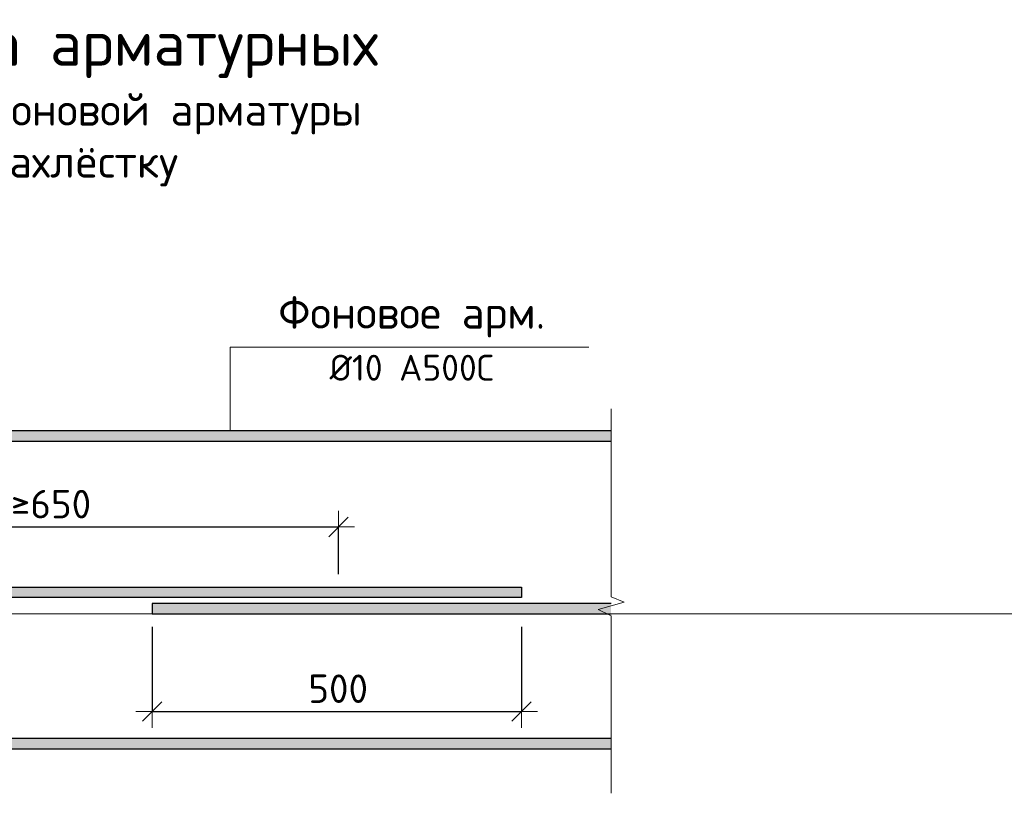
# Model space of a CAD drawing. Header units: metres. Extents: x -38 to 97, y -15 to 21.
# Tile 77 of 87: x 76.516 to 77.657, y 6.664 to 7.56. Entities that reach past the tile are written whole.
import ezdxf

# ---------------------------------------------------------------- set-up
doc = ezdxf.new("R2010")
doc.units = ezdxf.units.M
doc.header["$PDMODE"] = 65
doc.layers.add('XR$3$Арм.стержн.ниж.зоны Х', color=7, linetype='Continuous', lineweight=35, true_color=0xc600c6)
doc.layers.add('XR$5$Арм.стержн.ниж.зоны Х', color=7, linetype='Continuous', lineweight=35, true_color=0xc600c6)
doc.layers.add('XR$3$Размерная линия_ общее', color=7, linetype='Continuous', lineweight=13)
doc.layers.add('XR$5$Размерная линия_ общее', color=7, linetype='Continuous', lineweight=13)
doc.styles.add('ISOCPEUR', font='txt')
doc.dimstyles.new('DIMSTYLE_35', dxfattribs={"dimtxt": 0.033, "dimasz": 0.0375, "dimexe": 0, "dimexo": 0, "dimgap": 0.0165, "dimtad": 2, "dimdec": 0, "dimlfac": 1000, "dimrnd": 1, "dimzin": 12, "dimdsep": 46, "dimtxsty": 'ISOCPEUR', "dimblk1": 'ALL_ML_STRICH', "dimblk2": 'ALL_ML_STRICH', "dimsah": 1, "dimcen": 0, "dimclrd": 7, "dimclre": 256, "dimclrt": 7, "dimadec": 0, "dimazin": 0, "dimtfac": 1, "dimtdec": 0, "dimtix": 1, "dimtmove": 2, "dimatfit": 3, "dimfxl": 0, "dimtzin": 0, "dimlwd": 0, "dimlwe": -3, "dimarcsym": 0})
doc.dimstyles.new('DIMSTYLE_7', dxfattribs={"dimtxt": 0.033, "dimasz": 0.0375, "dimexe": 0, "dimexo": 0, "dimgap": 0.0165, "dimtad": 2, "dimdec": 0, "dimlfac": 1000, "dimrnd": 1, "dimzin": 12, "dimdsep": 46, "dimtxsty": 'ISOCPEUR', "dimblk1": 'ALL_ML_STRICH', "dimblk2": 'ALL_ML_STRICH', "dimsah": 1, "dimcen": 0, "dimclrd": 7, "dimclre": 256, "dimclrt": 7, "dimadec": 0, "dimazin": 0, "dimtfac": 1, "dimtdec": 0, "dimtix": 1, "dimtmove": 2, "dimatfit": 3, "dimfxl": 0, "dimtzin": 0, "dimlwd": 0, "dimlwe": -3, "dimarcsym": 0})
doc.dimstyles.new('DIMSTYLE_8', dxfattribs={"dimtxt": 0.033, "dimasz": 0.0375, "dimexe": 0, "dimexo": 0, "dimgap": 0.0165, "dimtad": 2, "dimdec": 0, "dimlfac": 1000, "dimrnd": 1, "dimzin": 12, "dimdsep": 46, "dimtxsty": 'ISOCPEUR', "dimblk1": 'ALL_ML_STRICH', "dimblk2": 'ALL_ML_STRICH', "dimsah": 1, "dimcen": 0, "dimclrd": 7, "dimclre": 256, "dimclrt": 7, "dimadec": 0, "dimazin": 0, "dimtfac": 1, "dimtdec": 0, "dimtix": 1, "dimtmove": 2, "dimatfit": 3, "dimfxl": 0, "dimtzin": 0, "dimlwd": 0, "dimlwe": -3, "dimarcsym": 0})

# ---------------------------------------------------------------- blocks, each defined once
blk = doc.blocks.new('ALL_ML_STRICH')
at = {"color": 0, "linetype": 'ByBlock', "lineweight": -2}
for p, q in [((0, -0.5), (0, 0.5)), ((-1, 0), (0.5, 0)), ((-0.3, -0.3), (0.3, 0.3))]:
    blk.add_line(p, q, dxfattribs=at)
blk = doc.blocks.new('*D41')
at = {"layer": 'DEFPOINTS', "color": 7, "linetype": 'Continuous', "lineweight": 13, "transparency": 33554687}
for p in [(76.2152, 7.0717), (76.2152, 6.9723), (76.8852, 6.9027)]:
    blk.add_point(p, dxfattribs=at)
at = {"layer": 'XR$3$Размерная линия_ общее', "color": 253, "linetype": 'Continuous', "lineweight": -2, "true_color": 0xa0a0a0, "transparency": 33554687}
for p, q in [((76.2152, 7.0567), (76.2152, 6.9723)), ((76.8852, 6.9177), (76.8852, 6.9723))]:
    blk.add_line(p, q, dxfattribs=at)
at = {"layer": 'XR$3$Размерная линия_ общее', "color": 7, "linetype": 'Continuous', "lineweight": -2, "transparency": 33554687}
blk.add_line((76.2152, 6.9723), (76.8852, 6.9723), dxfattribs=at)
at = {"layer": 'XR$3$Размерная линия_ общее', "color": 7, "linetype": 'Continuous', "lineweight": 13, "transparency": 33554687, "xscale": 0.0375, "yscale": 0.0375, "zscale": 0.0375, "rotation": 180}
blk.add_blockref('ALL_ML_STRICH', (76.2152, 6.9723), dxfattribs=at)
at = {"layer": 'XR$3$Размерная линия_ общее', "color": 7, "linetype": 'Continuous', "lineweight": 13, "transparency": 33554687, "xscale": 0.0375, "yscale": 0.0375, "zscale": 0.0375}
blk.add_blockref('ALL_ML_STRICH', (76.8852, 6.9723), dxfattribs=at)
at = {"layer": 'XR$3$Размерная линия_ общее', "color": 7, "linetype": 'Continuous', "lineweight": 13, "transparency": 33554687, "insert": (76.5056, 7.0153), "char_height": 0.033, "width": 0.00165, "attachment_point": 1, "line_spacing_factor": 0.60241, "style": 'ISOCPEUR'}
blk.add_mtext('≥650', dxfattribs=at)
blk = doc.blocks.new('*D42')
at = {"layer": 'DEFPOINTS', "color": 7, "linetype": 'Continuous', "lineweight": 13, "transparency": 33554687}
for p in [(76.6692, 6.8717), (77.0972, 6.8717), (76.6692, 6.7584)]:
    blk.add_point(p, dxfattribs=at)
at = {"layer": 'XR$3$Размерная линия_ общее', "color": 253, "linetype": 'Continuous', "lineweight": -2, "true_color": 0xa0a0a0, "transparency": 33554687}
for p, q in [((76.6692, 6.8567), (76.6692, 6.7584)), ((77.0972, 6.8567), (77.0972, 6.7584))]:
    blk.add_line(p, q, dxfattribs=at)
at = {"layer": 'XR$3$Размерная линия_ общее', "color": 7, "linetype": 'Continuous', "lineweight": -2, "transparency": 33554687}
blk.add_line((76.6692, 6.7584), (77.0972, 6.7584), dxfattribs=at)
at = {"layer": 'XR$3$Размерная линия_ общее', "color": 7, "linetype": 'Continuous', "lineweight": 13, "transparency": 33554687, "xscale": 0.0375, "yscale": 0.0375, "zscale": 0.0375, "rotation": 180}
blk.add_blockref('ALL_ML_STRICH', (76.6692, 6.7584), dxfattribs=at)
at = {"layer": 'XR$3$Размерная линия_ общее', "color": 7, "linetype": 'Continuous', "lineweight": 13, "transparency": 33554687, "xscale": 0.0375, "yscale": 0.0375, "zscale": 0.0375}
blk.add_blockref('ALL_ML_STRICH', (77.0972, 6.7584), dxfattribs=at)
at = {"layer": 'XR$3$Размерная линия_ общее', "color": 7, "linetype": 'Continuous', "lineweight": 13, "transparency": 33554687, "insert": (76.8502, 6.8014), "char_height": 0.033, "width": 0.00165, "attachment_point": 1, "line_spacing_factor": 0.60241, "style": 'ISOCPEUR'}
blk.add_mtext('500', dxfattribs=at)
blk = doc.blocks.new('ЭЛЕМЕНТ_УЗОРА_2')
at = {"color": 7, "linetype": 'Continuous', "lineweight": 13, "transparency": 33554687}
blk.add_line((77.2012, 6.6637), (77.2012, 6.6637), dxfattribs=at)
blk.add_lwpolyline([(77.2012, 7.1092), (77.2012, 6.8913), (77.2162, 6.8851), (77.1862, 6.8766), (77.2012, 6.8695), (77.2012, 6.6637)], dxfattribs=at)
blk = doc.blocks.new('*D311')
at = {"layer": 'DEFPOINTS', "color": 7, "linetype": 'Continuous', "lineweight": 13, "transparency": 33554687}
for p in [(76.2152, 7.0717), (76.2152, 6.9723), (76.8852, 6.9027)]:
    blk.add_point(p, dxfattribs=at)
at = {"layer": 'XR$5$Размерная линия_ общее', "color": 253, "linetype": 'Continuous', "lineweight": -2, "true_color": 0xa0a0a0, "transparency": 33554687}
for p, q in [((76.2152, 7.0567), (76.2152, 6.9723)), ((76.8852, 6.9177), (76.8852, 6.9723))]:
    blk.add_line(p, q, dxfattribs=at)
at = {"layer": 'XR$5$Размерная линия_ общее', "color": 7, "linetype": 'Continuous', "lineweight": -2, "transparency": 33554687}
blk.add_line((76.2152, 6.9723), (76.8852, 6.9723), dxfattribs=at)
at = {"layer": 'XR$5$Размерная линия_ общее', "color": 7, "linetype": 'Continuous', "lineweight": 13, "transparency": 33554687, "xscale": 0.0375, "yscale": 0.0375, "zscale": 0.0375, "rotation": 180}
blk.add_blockref('ALL_ML_STRICH', (76.2152, 6.9723), dxfattribs=at)
at = {"layer": 'XR$5$Размерная линия_ общее', "color": 7, "linetype": 'Continuous', "lineweight": 13, "transparency": 33554687, "xscale": 0.0375, "yscale": 0.0375, "zscale": 0.0375}
blk.add_blockref('ALL_ML_STRICH', (76.8852, 6.9723), dxfattribs=at)
at = {"layer": 'XR$5$Размерная линия_ общее', "color": 7, "linetype": 'Continuous', "lineweight": 13, "transparency": 33554687, "insert": (76.5056, 7.0153), "char_height": 0.033, "width": 0.00165, "attachment_point": 1, "line_spacing_factor": 0.60241, "style": 'ISOCPEUR'}
blk.add_mtext('≥650', dxfattribs=at)
blk = doc.blocks.new('*D312')
at = {"layer": 'DEFPOINTS', "color": 7, "linetype": 'Continuous', "lineweight": 13, "transparency": 33554687}
for p in [(76.6692, 6.8717), (77.0972, 6.8717), (76.6692, 6.7584)]:
    blk.add_point(p, dxfattribs=at)
at = {"layer": 'XR$5$Размерная линия_ общее', "color": 253, "linetype": 'Continuous', "lineweight": -2, "true_color": 0xa0a0a0, "transparency": 33554687}
for p, q in [((76.6692, 6.8567), (76.6692, 6.7584)), ((77.0972, 6.8567), (77.0972, 6.7584))]:
    blk.add_line(p, q, dxfattribs=at)
at = {"layer": 'XR$5$Размерная линия_ общее', "color": 7, "linetype": 'Continuous', "lineweight": -2, "transparency": 33554687}
blk.add_line((76.6692, 6.7584), (77.0972, 6.7584), dxfattribs=at)
at = {"layer": 'XR$5$Размерная линия_ общее', "color": 7, "linetype": 'Continuous', "lineweight": 13, "transparency": 33554687, "xscale": 0.0375, "yscale": 0.0375, "zscale": 0.0375, "rotation": 180}
blk.add_blockref('ALL_ML_STRICH', (76.6692, 6.7584), dxfattribs=at)
at = {"layer": 'XR$5$Размерная линия_ общее', "color": 7, "linetype": 'Continuous', "lineweight": 13, "transparency": 33554687, "xscale": 0.0375, "yscale": 0.0375, "zscale": 0.0375}
blk.add_blockref('ALL_ML_STRICH', (77.0972, 6.7584), dxfattribs=at)
at = {"layer": 'XR$5$Размерная линия_ общее', "color": 7, "linetype": 'Continuous', "lineweight": 13, "transparency": 33554687, "insert": (76.8502, 6.8014), "char_height": 0.033, "width": 0.00165, "attachment_point": 1, "line_spacing_factor": 0.60241, "style": 'ISOCPEUR'}
blk.add_mtext('500', dxfattribs=at)
blk = doc.blocks.new('ЭЛЕМЕНТ_УЗОРА_16')
at = {"color": 7, "linetype": 'Continuous', "lineweight": 13, "transparency": 33554687}
blk.add_line((77.2012, 6.6637), (77.2012, 6.6637), dxfattribs=at)
blk.add_lwpolyline([(77.2012, 7.1092), (77.2012, 6.8913), (77.2162, 6.8851), (77.1862, 6.8766), (77.2012, 6.8695), (77.2012, 6.6637)], dxfattribs=at)

msp = doc.modelspace()

# ---------------------------------------------------------------- hatches: boundary and pattern name
at = {"linetype": 'Continuous', "lineweight": 13, "true_color": 0xc8c8c8, "transparency": 33554687}
for points in [[(76.0122, 7.0837), (76.0122, 7.0717), (77.2012, 7.0717), (77.2012, 7.0837)], [(76.0122, 7.0837), (76.0122, 7.0717), (77.2012, 7.0717), (77.2012, 7.0837)], [(75.9412, 6.8907), (77.0972, 6.8907), (77.0972, 6.9027), (75.9412, 6.9027)], [(75.9412, 6.8907), (77.0972, 6.8907), (77.0972, 6.9027), (75.9412, 6.9027)], [(76.6692, 6.8837), (76.6692, 6.8717), (77.2012, 6.8717), (77.2012, 6.8837)], [(76.6692, 6.8837), (76.6692, 6.8717), (77.2012, 6.8717), (77.2012, 6.8837)], [(76.0122, 6.7271), (76.0122, 6.7151), (77.2012, 6.7151), (77.2012, 6.7271)], [(76.0122, 6.7271), (76.0122, 6.7151), (77.2012, 6.7151), (77.2012, 6.7271)]]:
    msp.add_hatch(color=9, dxfattribs=at).paths.add_polyline_path(points)

# ---------------------------------------------------------------- linework, layer by layer
at = {"color": 7, "linetype": 'Continuous', "lineweight": 13, "transparency": 33554687}
msp.add_line((86.4198, 6.8717), (67.9198, 6.8717), dxfattribs=at)
msp.add_lwpolyline([(76.7597, 7.0837), (76.7597, 7.1808), (77.1752, 7.1808)], dxfattribs=at)
msp.add_lwpolyline([(76.7597, 7.0837), (76.7597, 7.1808), (77.1752, 7.1808)], dxfattribs=at)
at = {"layer": 'XR$3$Арм.стержн.ниж.зоны Х', "color": 7, "linetype": 'Continuous', "lineweight": 25, "transparency": 33554687}
for points in [[(77.2012, 7.0837), (76.0122, 7.0837), (76.0122, 7.0717), (77.2012, 7.0717)], [(75.9412, 6.9027), (77.0972, 6.9027), (77.0972, 6.8907), (75.9412, 6.8907)], [(77.2012, 6.8837), (76.6692, 6.8837), (76.6692, 6.8717), (77.2012, 6.8717)], [(77.2012, 6.7271), (76.0122, 6.7271), (76.0122, 6.7151), (77.2012, 6.7151)]]:
    msp.add_lwpolyline(points, dxfattribs=at)
at = {"layer": 'XR$5$Арм.стержн.ниж.зоны Х', "color": 7, "linetype": 'Continuous', "lineweight": 25, "transparency": 33554687}
for points in [[(77.2012, 7.0837), (76.0122, 7.0837), (76.0122, 7.0717), (77.2012, 7.0717)], [(75.9412, 6.9027), (77.0972, 6.9027), (77.0972, 6.8907), (75.9412, 6.8907)], [(77.2012, 6.8837), (76.6692, 6.8837), (76.6692, 6.8717), (77.2012, 6.8717)], [(77.2012, 6.7271), (76.0122, 6.7271), (76.0122, 6.7151), (77.2012, 6.7151)]]:
    msp.add_lwpolyline(points, dxfattribs=at)

# ---------------------------------------------------------------- block references
at = {"color": 7, "linetype": 'Continuous', "lineweight": 13, "transparency": 33554687}
for name in ['ЭЛЕМЕНТ_УЗОРА_2', 'ЭЛЕМЕНТ_УЗОРА_16']:
    msp.add_blockref(name, (0, 0), dxfattribs=at)

# ---------------------------------------------------------------- texts
at = {"color": 7, "linetype": 'Continuous', "lineweight": 13, "transparency": 33554687, "attachment_point": 2}
for s, insert, char_height, width, line_spacing_factor in [('\\A1;{\\fISOCPEUR|i0|b0;\\H0.052500;\\W1.000000;\\C7;Стыковка арматурных}\\P{\\fISOCPEUR|i0|b0;\\H0.037500;\\W1.000000;\\C7;стержней фоновой арматуры}\\P{\\fISOCPEUR|i0|b0;\\H0.037500;\\W1.000000;\\C7;внахлёстку}\\P', (76.5737, 7.5592), 0.0525, 0.938044, 0.963855), ('\\A1;{\\fISOCPEUR|i0|b0;\\H0.052500;\\W1.000000;\\C7;Стыковка арматурных}\\P{\\fISOCPEUR|i0|b0;\\H0.037500;\\W1.000000;\\C7;стержней фоновой арматуры}\\P{\\fISOCPEUR|i0|b0;\\H0.037500;\\W1.000000;\\C7;внахлёстку}\\P', (76.5737, 7.5592), 0.0525, 0.938044, 0.963855), ('\\A1;{\\fISOCPEUR|i0|b0;\\H0.037500;\\W1.000000;\\C7;Фоновое арм.}\\P{\\fISOCPEUR|i0|b0;\\H0.030000;\\W1.000000;\\C7;Ø10 А500С}\\P', (76.9702, 7.2396), 0.0375, 0.328781, 1.084337), ('\\A1;{\\fISOCPEUR|i0|b0;\\H0.037500;\\W1.000000;\\C7;Фоновое арм.}\\P{\\fISOCPEUR|i0|b0;\\H0.030000;\\W1.000000;\\C7;Ø10 А500С}\\P', (76.9702, 7.2396), 0.0375, 0.328781, 1.084337)]:
    msp.add_mtext(s, dxfattribs=dict(at, insert=insert, char_height=char_height, width=width, line_spacing_factor=line_spacing_factor))

# ---------------------------------------------------------------- dimensions: what is measured, and where the dimension line sits
at = {"layer": 'XR$3$Размерная линия_ общее', "color": 7, "linetype": 'Continuous', "lineweight": 13, "transparency": 33554687}
for base, p1, p2, text, dimstyle, override, picture, middle in [((76.8852, 6.9723), (76.2152, 7.0567), (76.8852, 6.9177), '≥650', 'DIMSTYLE_7', {"dimpost": '≥<>', "dimclrd": 7, "dimclre": 253, "dimclrt": 7, "dimlwd": 0, "dimlwe": 65533}, '*D41', (76.5502, 6.9888)), ((77.0972, 6.7584), (76.6692, 6.8567), (77.0972, 6.8567), '500', 'DIMSTYLE_8', {"dimpost": '<>', "dimclrd": 7, "dimclre": 253, "dimclrt": 7, "dimlwd": 0, "dimlwe": 65533}, '*D42', (76.8832, 6.7749))]:
    dim = msp.add_linear_dim(base=base, p1=p1, p2=p2, text=text, dimstyle=dimstyle, override=override, dxfattribs=at)
    dim.commit()
    dim.dimension.update_dxf_attribs({"geometry": picture, "text_midpoint": middle, "dimtype": 160})
at = {"layer": 'XR$5$Размерная линия_ общее', "color": 7, "linetype": 'Continuous', "lineweight": 13, "transparency": 33554687}
for base, p1, p2, text, dimstyle, override, picture, middle in [((76.8852, 6.9723), (76.2152, 7.0567), (76.8852, 6.9177), '≥650', 'DIMSTYLE_35', {"dimpost": '≥<>', "dimclrd": 7, "dimclre": 253, "dimclrt": 7, "dimlwd": 0, "dimlwe": 65533}, '*D311', (76.5502, 6.9888)), ((77.0972, 6.7584), (76.6692, 6.8567), (77.0972, 6.8567), '500', 'DIMSTYLE_8', {"dimpost": '<>', "dimclrd": 7, "dimclre": 253, "dimclrt": 7, "dimlwd": 0, "dimlwe": 65533}, '*D312', (76.8832, 6.7749))]:
    dim = msp.add_linear_dim(base=base, p1=p1, p2=p2, text=text, dimstyle=dimstyle, override=override, dxfattribs=at)
    dim.commit()
    dim.dimension.update_dxf_attribs({"geometry": picture, "text_midpoint": middle, "dimtype": 160})

doc.saveas('drawing.dxf')
